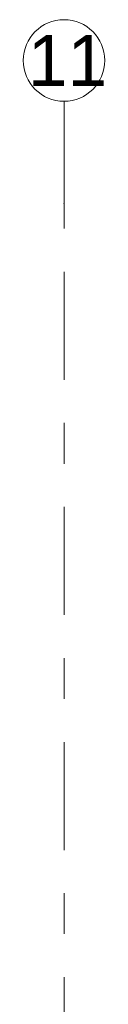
# Model space of a CAD drawing. Header units: metres. Extents: x -3.6 to 84.5, y -11 to 16.8.
# Tile 209 of 256: x 36.43 to 36.63, y 14.392 to 16.805. Entities that reach past the tile are written whole.
import ezdxf

# ---------------------------------------------------------------- set-up
doc = ezdxf.new("R2010")
doc.units = ezdxf.units.M
doc.header["$MEASUREMENT"] = 0
doc.linetypes.add('Strichlinie doppelt', pattern=[0.546806, 0.264583, -0.105833, 0.070556, -0.105833])
doc.layers.add('451 - Universal.Achsen Raster', color=7, linetype='Continuous')
doc.styles.add('ERSTELLTER_STIL_2', font='txt')

msp = doc.modelspace()

# ---------------------------------------------------------------- linework, layer by layer
at = {"layer": '451 - Universal.Achsen Raster', "color": 160, "linetype": 'Strichlinie doppelt', "lineweight": 9, "true_color": 0x3232ff}
for p, q in [((36.53, 16.355), (36.53, 16.605)), ((36.53, -10.585), (36.53, 16.355))]:
    msp.add_line(p, q, dxfattribs=at)
at = {"layer": '451 - Universal.Achsen Raster', "color": 160, "linetype": 'Continuous', "lineweight": 9, "true_color": 0x3232ff}
msp.add_circle((36.53, 16.705), 0.1, dxfattribs=at)
at = {"layer": '451 - Universal.Achsen Raster', "color": 160, "linetype": 'Strichlinie doppelt', "lineweight": 9, "true_color": 0x3232ff}
msp.add_point((36.53, 16.355), dxfattribs=at)
msp.add_point((36.53, 16.355), dxfattribs=at)

# ---------------------------------------------------------------- texts
at = {"layer": '451 - Universal.Achsen Raster', "color": 160, "lineweight": 9, "true_color": 0x3232ff, "insert": (36.4414, 16.7675), "char_height": 0.125, "attachment_point": 1, "style": 'ERSTELLTER_STIL_2'}
msp.add_mtext('\\A1;{\\pql;\\pt0;\\fArial|b0|i0|c0|p38;11}', dxfattribs=at)

doc.saveas('drawing.dxf')
